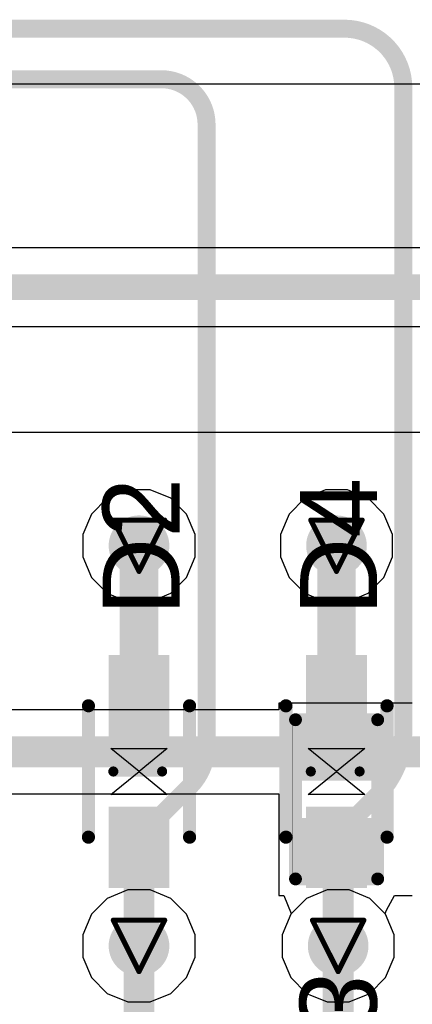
# Model space of a CAD drawing. Header units: inches. Extents: x 0 to 12.2, y 0 to 7.
# Tile 137 of 154: x 3.911 to 4.064, y 2.341 to 2.725. Entities that reach past the tile are written whole.
import ezdxf

# ---------------------------------------------------------------- set-up
doc = ezdxf.new("R2010")
doc.units = ezdxf.units.IN
doc.header["$MEASUREMENT"] = 0
for name, color, linetype in [('Bottom Layer', 5, 'Continuous'), ('Bottom Overlay', 54, 'Continuous'), ('Bottom Paste', 16, 'Continuous'), ('Bottom Solder', 6, 'Continuous'), ('Drill Drawing', 1, 'Continuous'), ('Layer 1', 16, 'Continuous'), ('Layer 2', 76, 'Continuous'), ('Top Layer', 1, 'Continuous'), ('Top Overlay', 2, 'Continuous'), ('Top Paste', 8, 'Continuous'), ('Top Solder', 216, 'Continuous'), ('Via Holes', 16, 'Continuous')]:
    doc.layers.add(name, color=color, linetype=linetype)
doc.styles.add('Arial', font='txt', dxfattribs={"height": 0.2})

# ---------------------------------------------------------------- blocks, each defined once
blk = doc.blocks.new('R___0402_B_161')
at = {"layer": 'Bottom Layer'}
for points in [[(-0.0095, 0.0125), (-0.0095, -0.0125), (-0.0275, -0.0125), (-0.0275, 0.0125)], [(0.0275, 0.0125), (0.0275, -0.0125), (0.0095, -0.0125), (0.0095, 0.0125)]]:
    blk.add_hatch(color=5, dxfattribs=at).paths.add_polyline_path(points)
at = {"layer": 'Bottom Paste'}
for points in [[(-0.0095, 0.0125), (-0.0095, -0.0125), (-0.0275, -0.0125), (-0.0275, 0.0125)], [(0.0275, 0.0125), (0.0275, -0.0125), (0.0095, -0.0125), (0.0095, 0.0125)]]:
    blk.add_hatch(color=16, dxfattribs=at).paths.add_polyline_path(points)
at = {"layer": 'Bottom Solder'}
for points in [[(-0.00733, 0.01467), (-0.00733, -0.01467), (-0.02967, -0.01467), (-0.02967, 0.01467)], [(0.02967, 0.01467), (0.02967, -0.01467), (0.00733, -0.01467), (0.00733, 0.01467)]]:
    blk.add_hatch(color=6, dxfattribs=at).paths.add_polyline_path(points)
at = {"layer": 'Bottom Overlay'}
for points, const_width in [([(-0.031, 0.016), (0.031, 0.016)], 0.005), ([(-0.031, 0.016), (-0.031, -0.016)], 0.005), ([(-0.032, 0.017), (0.032, 0.017)], 0.000127), ([(0.031, 0.016), (0.031, -0.016)], 0.005), ([(-0.031, -0.016), (0.031, -0.016)], 0.005)]:
    blk.add_lwpolyline(points, dxfattribs=dict(at, const_width=const_width))
for points, const_width in [([(-0.03225, 0.016, 1), (-0.02975, 0.016, 1)], 0.0025), ([(-0.03225, 0.016, 1), (-0.02975, 0.016, 1)], 0.0025), ([(-0.03203, 0.017, 1), (-0.03197, 0.017, 1)], 0.0000635), ([(0.02975, 0.016, 1), (0.03225, 0.016, 1)], 0.0025), ([(0.02975, 0.016, 1), (0.03225, 0.016, 1)], 0.0025), ([(0.03197, 0.017, 1), (0.03203, 0.017, 1)], 0.0000635), ([(-0.03225, -0.016, 1), (-0.02975, -0.016, 1)], 0.0025), ([(-0.03225, -0.016, 1), (-0.02975, -0.016, 1)], 0.0025), ([(0.02975, -0.016, 1), (0.03225, -0.016, 1)], 0.0025), ([(0.02975, -0.016, 1), (0.03225, -0.016, 1)], 0.0025)]:
    blk.add_lwpolyline(points, format="xyb", close=True, dxfattribs=dict(at, const_width=const_width))
blk = doc.blocks.new('SOD_523__B__D____________205')
at = {"layer": 'Top Layer'}
for points in [[(-0.04134, 0.00787), (-0.01771, 0.00787), (-0.01771, -0.00787), (-0.04134, -0.00787)], [(0.04134, -0.00787), (0.01771, -0.00787), (0.01771, 0.00787), (0.04134, 0.00787)]]:
    blk.add_hatch(color=1, dxfattribs=at).paths.add_polyline_path(points)
at = {"layer": 'Top Paste'}
for points in [[(-0.04134, 0.00787), (-0.01771, 0.00787), (-0.01771, -0.00787), (-0.04134, -0.00787)], [(0.04134, -0.00787), (0.01771, -0.00787), (0.01771, 0.00787), (0.04134, 0.00787)]]:
    blk.add_hatch(color=8, dxfattribs=at).paths.add_polyline_path(points)
at = {"layer": 'Top Solder'}
for points in [[(-0.04534, 0.01187), (-0.01371, 0.01187), (-0.01371, -0.01187), (-0.04534, -0.01187)], [(0.04534, -0.01187), (0.01371, -0.01187), (0.01371, 0.01187), (0.04534, 0.01187)]]:
    blk.add_hatch(color=216, dxfattribs=at).paths.add_polyline_path(points)
at = {"layer": 'Top Overlay'}
for p, q in [((-0.009, -0.011), (-0.009, 0.011)), ((-0.009, 0.011), (0, 0)), ((0, 0), (0.009, 0.011)), ((0.009, 0.011), (0.009, -0.011)), ((0, 0), (-0.009, -0.011)), ((0, 0), (0, 0)), ((0.009, -0.011), (0, 0)), ((0, 0), (0, 0))]:
    blk.add_line(p, q, dxfattribs=at)
for points, const_width in [([(0.02559, 0.01969), (-0.02559, 0.01969)], 0.00512), ([(0, -0.01), (0, 0.009)], 0.00394), ([(0.02559, -0.01969), (-0.02559, -0.01969)], 0.00512)]:
    blk.add_lwpolyline(points, dxfattribs=dict(at, const_width=const_width))
for points, const_width in [([(-0.02687, 0.01969, 1), (-0.02431, 0.01969, 1)], 0.00256), ([(0.02431, 0.01969, 1), (0.02687, 0.01969, 1)], 0.00256), ([(-0.00098, 0.009, 1), (0.00098, 0.009, 1)], 0.00197), ([(-0.00098, -0.01, 1), (0.00098, -0.01, 1)], 0.00197), ([(-0.02687, -0.01969, 1), (-0.02431, -0.01969, 1)], 0.00256), ([(0.02431, -0.01969, 1), (0.02687, -0.01969, 1)], 0.00256)]:
    blk.add_lwpolyline(points, format="xyb", close=True, dxfattribs=dict(at, const_width=const_width))
blk = doc.blocks.new('SOD_523__B__D____________207')
at = {"layer": 'Top Layer'}
for points in [[(-0.04134, 0.00787), (-0.01771, 0.00787), (-0.01771, -0.00787), (-0.04134, -0.00787)], [(0.04134, -0.00787), (0.01771, -0.00787), (0.01771, 0.00787), (0.04134, 0.00787)]]:
    blk.add_hatch(color=1, dxfattribs=at).paths.add_polyline_path(points)
at = {"layer": 'Top Paste'}
for points in [[(-0.04134, 0.00787), (-0.01771, 0.00787), (-0.01771, -0.00787), (-0.04134, -0.00787)], [(0.04134, -0.00787), (0.01771, -0.00787), (0.01771, 0.00787), (0.04134, 0.00787)]]:
    blk.add_hatch(color=8, dxfattribs=at).paths.add_polyline_path(points)
at = {"layer": 'Top Solder'}
for points in [[(-0.04534, 0.01187), (-0.01371, 0.01187), (-0.01371, -0.01187), (-0.04534, -0.01187)], [(0.04534, -0.01187), (0.01371, -0.01187), (0.01371, 0.01187), (0.04534, 0.01187)]]:
    blk.add_hatch(color=216, dxfattribs=at).paths.add_polyline_path(points)
at = {"layer": 'Top Overlay'}
for p, q in [((-0.009, -0.011), (-0.009, 0.011)), ((-0.009, 0.011), (0, 0)), ((0, 0), (0.009, 0.011)), ((0.009, 0.011), (0.009, -0.011)), ((0, 0), (-0.009, -0.011)), ((0, 0), (0, 0)), ((0.009, -0.011), (0, 0)), ((0, 0), (0, 0))]:
    blk.add_line(p, q, dxfattribs=at)
for points, const_width in [([(0.02559, 0.01969), (-0.02559, 0.01969)], 0.00512), ([(0, -0.01), (0, 0.009)], 0.00394), ([(0.02559, -0.01969), (-0.02559, -0.01969)], 0.00512)]:
    blk.add_lwpolyline(points, dxfattribs=dict(at, const_width=const_width))
for points, const_width in [([(-0.02687, 0.01969, 1), (-0.02431, 0.01969, 1)], 0.00256), ([(0.02431, 0.01969, 1), (0.02687, 0.01969, 1)], 0.00256), ([(-0.00098, 0.009, 1), (0.00098, 0.009, 1)], 0.00197), ([(-0.00098, -0.01, 1), (0.00098, -0.01, 1)], 0.00197), ([(-0.02687, -0.01969, 1), (-0.02431, -0.01969, 1)], 0.00256), ([(0.02431, -0.01969, 1), (0.02687, -0.01969, 1)], 0.00256)]:
    blk.add_lwpolyline(points, format="xyb", close=True, dxfattribs=dict(at, const_width=const_width))

msp = doc.modelspace()

# ---------------------------------------------------------------- hatches: boundary and pattern name
at = {"layer": 'Bottom Layer'}
h = msp.add_hatch(color=5, dxfattribs=at)
edge = h.paths.add_edge_path()
edge.add_arc((3.95758, 2.52), 0.01181, 0, 360)
h = msp.add_hatch(color=5, dxfattribs=at)
edge = h.paths.add_edge_path()
edge.add_arc((4.03448, 2.52), 0.01181, 0, 360)
h = msp.add_hatch(color=5, dxfattribs=at)
edge = h.paths.add_edge_path()
edge.add_arc((3.95758, 2.36412), 0.01181, 0, 360)
h = msp.add_hatch(color=5, dxfattribs=at)
edge = h.paths.add_edge_path()
edge.add_arc((4.03513, 2.36412), 0.01181, 0, 360)
at = {"layer": 'Layer 1'}
h = msp.add_hatch(color=16, dxfattribs=at)
edge = h.paths.add_edge_path()
edge.add_arc((3.95758, 2.52), 0.01181, 0, 360)
h = msp.add_hatch(color=16, dxfattribs=at)
edge = h.paths.add_edge_path()
edge.add_arc((4.03448, 2.52), 0.01181, 0, 360)
h = msp.add_hatch(color=16, dxfattribs=at)
edge = h.paths.add_edge_path()
edge.add_arc((3.95758, 2.36412), 0.01181, 0, 360)
h = msp.add_hatch(color=16, dxfattribs=at)
edge = h.paths.add_edge_path()
edge.add_arc((4.03513, 2.36412), 0.01181, 0, 360)
at = {"layer": 'Layer 2'}
h = msp.add_hatch(color=76, dxfattribs=at)
edge = h.paths.add_edge_path()
edge.add_arc((3.95758, 2.52), 0.01181, 0, 360)
h = msp.add_hatch(color=76, dxfattribs=at)
edge = h.paths.add_edge_path()
edge.add_arc((4.03448, 2.52), 0.01181, 0, 360)
h = msp.add_hatch(color=76, dxfattribs=at)
edge = h.paths.add_edge_path()
edge.add_arc((3.95758, 2.36412), 0.01181, 0, 360)
h = msp.add_hatch(color=76, dxfattribs=at)
edge = h.paths.add_edge_path()
edge.add_arc((4.03513, 2.36412), 0.01181, 0, 360)
at = {"layer": 'Top Layer'}
h = msp.add_hatch(color=1, dxfattribs=at)
edge = h.paths.add_edge_path()
edge.add_arc((3.95758, 2.52), 0.01181, 0, 360)
h = msp.add_hatch(color=1, dxfattribs=at)
edge = h.paths.add_edge_path()
edge.add_arc((4.03448, 2.52), 0.01181, 0, 360)
h = msp.add_hatch(color=1, dxfattribs=at)
edge = h.paths.add_edge_path()
edge.add_arc((3.95758, 2.36412), 0.01181, 0, 360)
h = msp.add_hatch(color=1, dxfattribs=at)
edge = h.paths.add_edge_path()
edge.add_arc((4.03513, 2.36412), 0.01181, 0, 360)
at = {"layer": 'Via Holes'}
h = msp.add_hatch(color=7, dxfattribs=at)
edge = h.paths.add_edge_path()
edge.add_arc((3.95758, 2.52), 0.00591, 0, 360)
h = msp.add_hatch(color=7, dxfattribs=at)
edge = h.paths.add_edge_path()
edge.add_arc((4.03448, 2.52), 0.00591, 0, 360)
h = msp.add_hatch(color=7, dxfattribs=at)
edge = h.paths.add_edge_path()
edge.add_arc((3.95758, 2.36412), 0.00591, 0, 360)
h = msp.add_hatch(color=7, dxfattribs=at)
edge = h.paths.add_edge_path()
edge.add_arc((4.03513, 2.36412), 0.00591, 0, 360)

# ---------------------------------------------------------------- linework, layer by layer
at = {"layer": 'Bottom Layer'}
for p, q in [((4.16325, 2.63604), (3.75956, 2.63604)), ((3.75956, 2.60545), (4.16325, 2.60545)), ((4.05702, 2.45871), (4.01202, 2.45871)), ((4.01202, 2.45871), (4.01202, 2.45603)), ((4.064, 2.45871), (4.05702, 2.45871)), ((4.05702, 2.45871), (4.05702, 2.45871)), ((4.01202, 2.45603), (3.90368, 2.45603)), ((3.90368, 2.4234), (4.01202, 2.4234)), ((4.01202, 2.4234), (4.01202, 2.38371)), ((3.95324, 2.38593), (3.94522, 2.38261)), ((3.96192, 2.38593), (3.95324, 2.38593)), ((3.96993, 2.38261), (3.96192, 2.38593)), ((3.94522, 2.38261), (3.93909, 2.37647)), ((3.97607, 2.37647), (3.96993, 2.38261)), ((4.01202, 2.38371), (4.01397, 2.38371)), ((4.01397, 2.38371), (4.01687, 2.37671)), ((4.05391, 2.378), (4.05702, 2.38371)), ((4.05702, 2.38371), (4.064, 2.38371)), ((3.93909, 2.37647), (3.93577, 2.36846)), ((3.97939, 2.36846), (3.97607, 2.37647)), ((4.01664, 2.37647), (4.01332, 2.36846)), ((4.01687, 2.37671), (4.01664, 2.37647)), ((4.05338, 2.37671), (4.05391, 2.378)), ((4.05362, 2.37647), (4.05338, 2.37671)), ((4.05694, 2.36846), (4.05362, 2.37647)), ((3.93577, 2.36846), (3.93577, 2.35978)), ((3.97939, 2.35978), (3.97939, 2.36846)), ((4.01332, 2.36846), (4.01332, 2.35978)), ((4.05694, 2.35978), (4.05694, 2.36846)), ((3.93577, 2.35978), (3.93909, 2.35176)), ((3.97607, 2.35176), (3.97939, 2.35978)), ((4.01332, 2.35978), (4.01664, 2.35176)), ((4.05362, 2.35176), (4.05694, 2.35978)), ((3.93909, 2.35176), (3.94522, 2.34563)), ((3.96993, 2.34563), (3.97607, 2.35176)), ((4.01664, 2.35176), (4.02277, 2.34563)), ((4.04748, 2.34563), (4.05362, 2.35176)), ((3.94522, 2.34563), (3.95324, 2.34231)), ((3.96192, 2.34231), (3.96993, 2.34563)), ((4.02277, 2.34563), (4.03079, 2.34231)), ((4.03946, 2.34231), (4.04748, 2.34563)), ((3.95324, 2.34231), (3.96192, 2.34231)), ((4.03079, 2.34231), (4.03946, 2.34231))]:
    msp.add_line(p, q, dxfattribs=at)
for points, const_width in [([(3.744, 2.62075), (4.16325, 2.62075)], 0.01), ([(3.77627, 2.43971), (4.03452, 2.43971)], 0.012), ([(4.03452, 2.43971), (4.1385, 2.43971)], 0.012), ([(4.03513, 2.39771), (4.04013, 2.40271)], 0.008), ([(4.04013, 2.40271), (4.04252, 2.40271)], 0.008), ([(4.03513, 2.36412), (4.03513, 2.39771)], 0.01)]:
    msp.add_lwpolyline(points, dxfattribs=dict(at, const_width=const_width))
for points, const_width in [([(4.03152, 2.43971, 1), (4.03752, 2.43971, 1)], 0.006), ([(4.03152, 2.43971, 1), (4.03752, 2.43971, 1)], 0.006), ([(4.03813, 2.40271, 1), (4.04213, 2.40271, 1)], 0.004), ([(4.03813, 2.40271, 1), (4.04213, 2.40271, 1)], 0.004), ([(4.04052, 2.40271, 1), (4.04452, 2.40271, 1)], 0.004), ([(4.03263, 2.39771, 1), (4.03763, 2.39771, 1)], 0.005), ([(4.03313, 2.39771, 1), (4.03713, 2.39771, 1)], 0.004), ([(4.03263, 2.36412, 1), (4.03763, 2.36412, 1)], 0.005)]:
    msp.add_lwpolyline(points, format="xyb", close=True, dxfattribs=dict(at, const_width=const_width))
at = {"layer": 'Drill Drawing', "const_width": 0.002}
for points in [[(3.94758, 2.53), (3.96758, 2.53)], [(3.94758, 2.53), (3.95758, 2.51)], [(3.95758, 2.51), (3.96758, 2.53)], [(4.02448, 2.53), (4.04448, 2.53)], [(4.02448, 2.53), (4.03448, 2.51)], [(4.03448, 2.51), (4.04448, 2.53)], [(3.94758, 2.37412), (3.96758, 2.37412)], [(3.94758, 2.37412), (3.95758, 2.35412)], [(3.95758, 2.35412), (3.96758, 2.37412)], [(4.02513, 2.37412), (4.04513, 2.37412)], [(4.02513, 2.37412), (4.03513, 2.35412)], [(4.03513, 2.35412), (4.04513, 2.37412)]]:
    msp.add_lwpolyline(points, dxfattribs=at)
at = {"layer": 'Drill Drawing', "const_width": 0.001}
for points in [[(3.94708, 2.53, 1), (3.94808, 2.53, 1)], [(3.94708, 2.53, 1), (3.94808, 2.53, 1)], [(3.96708, 2.53, 1), (3.96808, 2.53, 1)], [(3.96708, 2.53, 1), (3.96808, 2.53, 1)], [(4.02398, 2.53, 1), (4.02498, 2.53, 1)], [(4.02398, 2.53, 1), (4.02498, 2.53, 1)], [(4.04398, 2.53, 1), (4.04498, 2.53, 1)], [(4.04398, 2.53, 1), (4.04498, 2.53, 1)], [(3.95708, 2.51, 1), (3.95808, 2.51, 1)], [(3.95708, 2.51, 1), (3.95808, 2.51, 1)], [(4.03398, 2.51, 1), (4.03498, 2.51, 1)], [(4.03398, 2.51, 1), (4.03498, 2.51, 1)], [(3.94708, 2.37412, 1), (3.94808, 2.37412, 1)], [(3.94708, 2.37412, 1), (3.94808, 2.37412, 1)], [(3.96708, 2.37412, 1), (3.96808, 2.37412, 1)], [(3.96708, 2.37412, 1), (3.96808, 2.37412, 1)], [(4.02463, 2.37412, 1), (4.02563, 2.37412, 1)], [(4.02463, 2.37412, 1), (4.02563, 2.37412, 1)], [(4.04463, 2.37412, 1), (4.04563, 2.37412, 1)], [(4.04463, 2.37412, 1), (4.04563, 2.37412, 1)], [(3.95708, 2.35412, 1), (3.95808, 2.35412, 1)], [(3.95708, 2.35412, 1), (3.95808, 2.35412, 1)], [(4.03463, 2.35412, 1), (4.03563, 2.35412, 1)], [(4.03463, 2.35412, 1), (4.03563, 2.35412, 1)]]:
    msp.add_lwpolyline(points, format="xyb", close=True, dxfattribs=at)
at = {"layer": 'Layer 1'}
for p, q in [((3.95324, 2.38593), (3.94522, 2.38261)), ((3.96192, 2.38593), (3.95324, 2.38593)), ((3.96993, 2.38261), (3.96192, 2.38593)), ((4.03079, 2.38593), (4.02277, 2.38261)), ((4.03946, 2.38593), (4.03079, 2.38593)), ((4.04748, 2.38261), (4.03946, 2.38593)), ((3.94522, 2.38261), (3.93909, 2.37647)), ((3.97607, 2.37647), (3.96993, 2.38261)), ((4.02277, 2.38261), (4.01664, 2.37647)), ((4.05362, 2.37647), (4.04748, 2.38261)), ((3.93909, 2.37647), (3.93577, 2.36846)), ((3.97939, 2.36846), (3.97607, 2.37647)), ((4.01664, 2.37647), (4.01332, 2.36846)), ((4.05694, 2.36846), (4.05362, 2.37647)), ((3.93577, 2.36846), (3.93577, 2.35978)), ((3.97939, 2.35978), (3.97939, 2.36846)), ((4.01332, 2.36846), (4.01332, 2.35978)), ((4.05694, 2.35978), (4.05694, 2.36846)), ((3.93577, 2.35978), (3.93909, 2.35176)), ((3.97607, 2.35176), (3.97939, 2.35978)), ((4.01332, 2.35978), (4.01664, 2.35176)), ((4.05362, 2.35176), (4.05694, 2.35978)), ((3.93909, 2.35176), (3.94522, 2.34563)), ((3.96993, 2.34563), (3.97607, 2.35176)), ((4.01664, 2.35176), (4.02277, 2.34563)), ((4.04748, 2.34563), (4.05362, 2.35176)), ((3.94522, 2.34563), (3.95324, 2.34231)), ((3.96192, 2.34231), (3.96993, 2.34563)), ((4.02277, 2.34563), (4.03079, 2.34231)), ((4.03946, 2.34231), (4.04748, 2.34563)), ((3.95324, 2.34231), (3.96192, 2.34231)), ((4.03079, 2.34231), (4.03946, 2.34231))]:
    msp.add_line(p, q, dxfattribs=at)
at = {"layer": 'Layer 2'}
for p, q in [((3.644, 2.7), (4.278, 2.7)), ((3.95324, 2.54181), (3.94522, 2.53849)), ((3.96192, 2.54181), (3.95324, 2.54181)), ((3.96993, 2.53849), (3.96192, 2.54181)), ((4.03014, 2.54181), (4.02212, 2.53849)), ((4.03882, 2.54181), (4.03014, 2.54181)), ((4.04683, 2.53849), (4.03882, 2.54181)), ((3.94522, 2.53849), (3.93909, 2.53235)), ((3.97607, 2.53235), (3.96993, 2.53849)), ((4.02212, 2.53849), (4.01599, 2.53235)), ((4.05297, 2.53235), (4.04683, 2.53849)), ((3.93909, 2.53235), (3.93577, 2.52434)), ((3.97939, 2.52434), (3.97607, 2.53235)), ((4.01599, 2.53235), (4.01267, 2.52434)), ((4.05629, 2.52434), (4.05297, 2.53235)), ((3.93577, 2.52434), (3.93577, 2.51566)), ((3.97939, 2.51566), (3.97939, 2.52434)), ((4.01267, 2.52434), (4.01267, 2.51566)), ((4.05629, 2.51566), (4.05629, 2.52434)), ((3.93577, 2.51566), (3.93909, 2.50765)), ((3.97607, 2.50765), (3.97939, 2.51566)), ((4.01267, 2.51566), (4.01599, 2.50765)), ((4.05297, 2.50765), (4.05629, 2.51566)), ((3.93909, 2.50765), (3.94522, 2.50151)), ((3.96993, 2.50151), (3.97607, 2.50765)), ((4.01599, 2.50765), (4.02212, 2.50151)), ((4.04683, 2.50151), (4.05297, 2.50765)), ((3.94522, 2.50151), (3.95324, 2.49819)), ((3.96192, 2.49819), (3.96993, 2.50151)), ((4.02212, 2.50151), (4.03014, 2.49819)), ((4.03882, 2.49819), (4.04683, 2.50151)), ((3.95324, 2.49819), (3.96192, 2.49819)), ((4.03014, 2.49819), (4.03882, 2.49819)), ((3.95324, 2.38593), (3.94522, 2.38261)), ((3.96192, 2.38593), (3.95324, 2.38593)), ((3.96993, 2.38261), (3.96192, 2.38593)), ((4.03079, 2.38593), (4.02277, 2.38261)), ((4.03946, 2.38593), (4.03079, 2.38593)), ((4.04748, 2.38261), (4.03946, 2.38593)), ((3.94522, 2.38261), (3.93909, 2.37647)), ((3.97607, 2.37647), (3.96993, 2.38261)), ((4.02277, 2.38261), (4.01664, 2.37647)), ((4.05362, 2.37647), (4.04748, 2.38261)), ((3.93909, 2.37647), (3.93577, 2.36846)), ((3.97939, 2.36846), (3.97607, 2.37647)), ((4.01664, 2.37647), (4.01332, 2.36846)), ((4.05694, 2.36846), (4.05362, 2.37647)), ((3.93577, 2.36846), (3.93577, 2.35978)), ((3.97939, 2.35978), (3.97939, 2.36846)), ((4.01332, 2.36846), (4.01332, 2.35978)), ((4.05694, 2.35978), (4.05694, 2.36846)), ((3.93577, 2.35978), (3.93909, 2.35176)), ((3.97607, 2.35176), (3.97939, 2.35978)), ((4.01332, 2.35978), (4.01664, 2.35176)), ((4.05362, 2.35176), (4.05694, 2.35978)), ((3.93909, 2.35176), (3.94522, 2.34563)), ((3.96993, 2.34563), (3.97607, 2.35176)), ((4.01664, 2.35176), (4.02277, 2.34563)), ((4.04748, 2.34563), (4.05362, 2.35176)), ((3.94522, 2.34563), (3.95324, 2.34231)), ((3.96192, 2.34231), (3.96993, 2.34563)), ((4.02277, 2.34563), (4.03079, 2.34231)), ((4.03946, 2.34231), (4.04748, 2.34563)), ((3.95324, 2.34231), (3.96192, 2.34231)), ((4.03079, 2.34231), (4.03946, 2.34231))]:
    msp.add_line(p, q, dxfattribs=at)
at = {"layer": 'Top Layer'}
msp.add_line((3.8018, 2.56422), (4.11227, 2.56422), dxfattribs=at)
for points, const_width in [([(2.66879, 2.72142), (4.03758, 2.72142)], 0.007), ([(2.67137, 2.70174), (3.96626, 2.70174)], 0.007), ([(4.0605, 2.4471), (4.0605, 2.6985)], 0.007), ([(3.98389, 2.44216), (3.98389, 2.68411)], 0.007), ([(3.95758, 2.46158), (3.95758, 2.52)], 0.015), ([(4.03448, 2.46158), (4.03448, 2.52)], 0.015), ([(3.95758, 2.40647), (3.97726, 2.42616)], 0.007), ([(4.03398, 2.40647), (4.05052, 2.42301)], 0.007), ([(3.95758, 2.40253), (3.95758, 2.40647)], 0.007), ([(4.03398, 2.40253), (4.03398, 2.40647)], 0.007), ([(3.95758, 2.36412), (3.95758, 2.40253)], 0.012), ([(4.03513, 2.36412), (4.03513, 2.40139)], 0.012), ([(4.03398, 2.40253), (4.03513, 2.40139)], 0.007), ([(3.95758, 2.30335), (3.95758, 2.36412)], 0.012), ([(4.03513, 2.31241), (4.03513, 2.36412)], 0.012)]:
    msp.add_lwpolyline(points, dxfattribs=dict(at, const_width=const_width))
for points, const_width in [([(4.03583, 2.72142, 1), (4.03933, 2.72142, 1)], 0.0035), ([(4.03583, 2.72142, 1), (4.03933, 2.72142, 1)], 0.0035), ([(3.96451, 2.70174, 1), (3.96801, 2.70174, 1)], 0.0035), ([(3.96451, 2.70174, 1), (3.96801, 2.70174, 1)], 0.0035), ([(4.05875, 2.6985, 1), (4.06225, 2.6985, 1)], 0.0035), ([(4.05875, 2.6985, 1), (4.06225, 2.6985, 1)], 0.0035), ([(3.98214, 2.68411, 1), (3.98564, 2.68411, 1)], 0.0035), ([(3.98214, 2.68411, 1), (3.98564, 2.68411, 1)], 0.0035), ([(3.95383, 2.52, 1), (3.96133, 2.52, 1)], 0.0075), ([(4.03073, 2.52, 1), (4.03823, 2.52, 1)], 0.0075), ([(3.95383, 2.46158, 1), (3.96133, 2.46158, 1)], 0.0075), ([(4.03073, 2.46158, 1), (4.03823, 2.46158, 1)], 0.0075), ([(4.05875, 2.4471, 1), (4.06225, 2.4471, 1)], 0.0035), ([(4.05875, 2.4471, 1), (4.06225, 2.4471, 1)], 0.0035), ([(3.98214, 2.44216, 1), (3.98564, 2.44216, 1)], 0.0035), ([(3.98214, 2.44216, 1), (3.98564, 2.44216, 1)], 0.0035), ([(3.97551, 2.42616, 1), (3.97901, 2.42616, 1)], 0.0035), ([(3.97551, 2.42616, 1), (3.97901, 2.42616, 1)], 0.0035), ([(3.97552, 2.42617, 1), (3.97902, 2.42617, 1)], 0.0035), ([(3.97552, 2.42617, 1), (3.97902, 2.42617, 1)], 0.0035), ([(4.04877, 2.42301, 1), (4.05227, 2.42301, 1)], 0.0035), ([(4.04877, 2.42301, 1), (4.05227, 2.42301, 1)], 0.0035), ([(3.95583, 2.40647, 1), (3.95933, 2.40647, 1)], 0.0035), ([(3.95583, 2.40647, 1), (3.95933, 2.40647, 1)], 0.0035), ([(4.03223, 2.40647, 1), (4.03573, 2.40647, 1)], 0.0035), ([(4.03223, 2.40647, 1), (4.03573, 2.40647, 1)], 0.0035), ([(3.95458, 2.40253, 1), (3.96058, 2.40253, 1)], 0.006), ([(3.95583, 2.40253, 1), (3.95933, 2.40253, 1)], 0.0035), ([(4.03213, 2.40139, 1), (4.03813, 2.40139, 1)], 0.006), ([(4.03223, 2.40253, 1), (4.03573, 2.40253, 1)], 0.0035), ([(4.03223, 2.40253, 1), (4.03573, 2.40253, 1)], 0.0035), ([(4.03338, 2.40139, 1), (4.03688, 2.40139, 1)], 0.0035), ([(3.95458, 2.36412, 1), (3.96058, 2.36412, 1)], 0.006), ([(3.95458, 2.36412, 1), (3.96058, 2.36412, 1)], 0.006), ([(4.03213, 2.36412, 1), (4.03813, 2.36412, 1)], 0.006), ([(4.03213, 2.36412, 1), (4.03813, 2.36412, 1)], 0.006)]:
    msp.add_lwpolyline(points, format="xyb", close=True, dxfattribs=dict(at, const_width=const_width))
at = {"layer": 'Top Layer', "const_width": 0.007}
for points in [[(4.03758, 2.72142, -0.414214), (4.0605, 2.6985)], [(3.96626, 2.70174, -0.414214), (3.98389, 2.68411)], [(4.0605, 2.4471, -0.198912), (4.05052, 2.42301)], [(3.98389, 2.44216, -0.198722), (3.97727, 2.42617)], [(3.97727, 2.42617, -0.000183), (3.97726, 2.42616)]]:
    msp.add_lwpolyline(points, format="xyb", dxfattribs=at)

# ---------------------------------------------------------------- block references
for name, p, rotation in [('SOD_523__B__D____________207', (3.95758, 2.43206), 270), ('SOD_523__B__D____________205', (4.03448, 2.43206), 270), ('R___0402_B_161', (4.03452, 2.42121), 90)]:
    msp.add_blockref(name, p, dxfattribs=dict(rotation=rotation))

# ---------------------------------------------------------------- texts
at = {"layer": 'Bottom Overlay', "style": 'Arial', "text_generation_flag": 2}
msp.add_text('R3', height=0.03, rotation=270, dxfattribs=at).set_placement((4.02013, 2.30001))
at = {"layer": 'Top Overlay', "style": 'Arial'}
for s, p in [('D2', (3.97339, 2.49285)), ('D4', (4.05029, 2.49285))]:
    msp.add_text(s, height=0.03, rotation=90, dxfattribs=at).set_placement(p)

doc.saveas('drawing.dxf')
